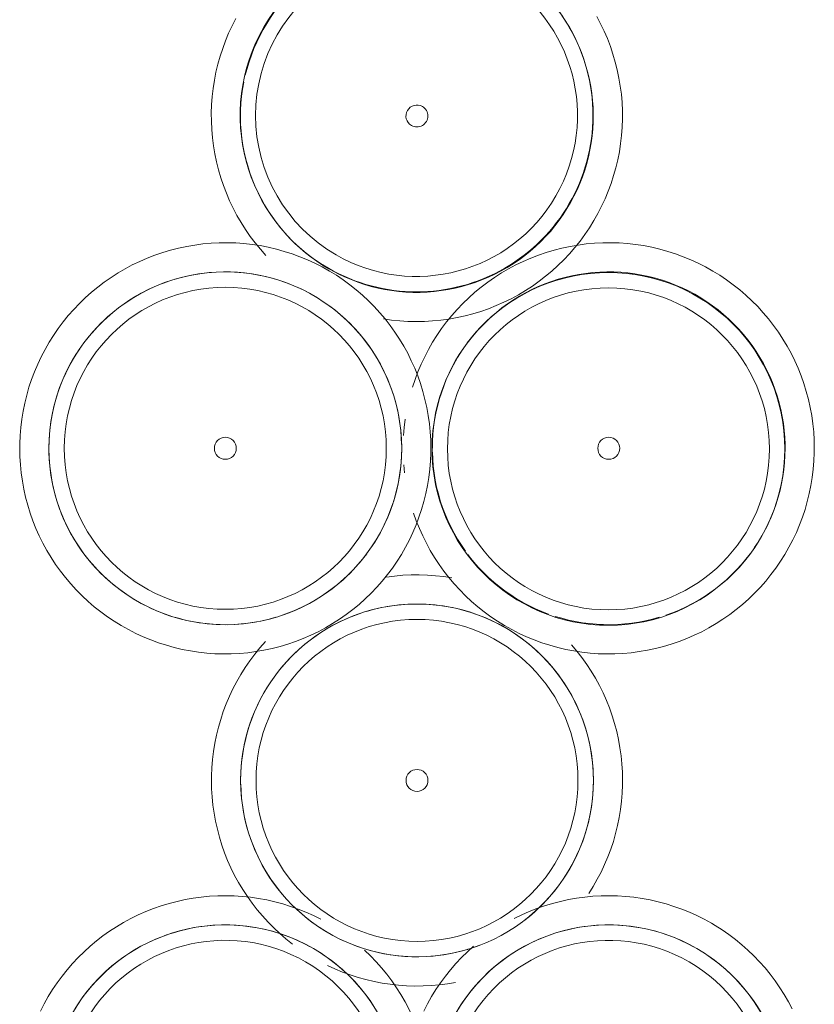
# Model space of a CAD drawing. Extents: x 2820 to 91013, y 1478 to 38178.
# Tile 121 of 182: x 36546 to 36654, y 34595 to 34729. Entities that reach past the tile are written whole.
import ezdxf

# ---------------------------------------------------------------- set-up
doc = ezdxf.new("R2010")
doc.units = 0
doc.header["$LTSCALE"] = 50
doc.layers.get('0').update_dxf_attribs({"linetype": 'CONTINUOUS'})
doc.layers.add('Onderlegger 2e verdieping$0$A-GENM', color=8, linetype='CONTINUOUS', lineweight=18)

# ---------------------------------------------------------------- blocks, each defined once
blk = doc.blocks.new('Onderlegger 2e verdieping$0$22_KA_stijgerbuizenwand sectie - Type-V146-Plotview 2e Verdieping - schaal 1 op 100')
at = {"layer": 'Onderlegger 2e verdieping$0$A-GENM'}
h = blk.add_hatch(dxfattribs=at)
h.set_pattern_fill('FP_275', color=256, style=0, pattern_type=2)
h.set_pattern_definition([(165, (48235.1, -14383.1), (-183.013, -683.013), []), (165, (48150.1, -14235.9), (-183.013, -683.013), []), (165, (48145.1, -14227.2), (-183.013, -683.013), []), (165, (48140.1, -14218.55), (-183.013, -683.013), []), (165, (48135.1, -14209.9), (-183.013, -683.013), []), (165, (48130.1, -14201.2), (-183.013, -683.013), []), (165, (48125.1, -14192.6), (-183.013, -683.013), []), (165, (48120.1, -14183.9), (-183.013, -683.013), [])])
h.paths.add_polyline_path([(19.54, 14.2), (7.46, 22.97), (-7.46, 22.97), (-19.54, 14.2), (-24.15, 0), (-19.54, -14.2), (-7.46, -22.97), (7.46, -22.97), (19.54, -14.2), (24.15, 0)], flags=0)
h.paths.add_polyline_path([(17.83, 12.95), (22.04, 0), (17.83, -12.95), (6.81, -20.96), (-6.81, -20.96), (-17.83, -12.95), (-22.04, 0), (-17.83, 12.95), (-6.81, 20.96), (6.81, 20.96), (13.96, 15.76)], flags=0)
at = {"layer": 'Onderlegger 2e verdieping$0$A-GENM', "flags": 128}
for points in [[(-49.77, 60.93), (-50.37, 59.98), (-50.93, 59), (-51.45, 58), (-51.94, 56.99), (-52.38, 55.95), (-52.77, 54.9), (-53.13, 53.83), (-53.44, 52.75), (-53.71, 51.65), (-53.94, 50.55), (-54.12, 49.44), (-54.25, 48.32), (-54.35, 47.2), (-54.39, 46.07), (-54.4, 45.47)], [(-50.4, 45.47), (-50.38, 46.43), (-50.32, 47.4), (-50.23, 48.36), (-50.09, 49.31), (-49.92, 50.26), (-49.71, 51.21), (-49.46, 52.14), (-49.17, 53.06), (-48.85, 53.97), (-48.49, 54.87), (-48.1, 55.75), (-47.67, 56.62), (-47.21, 57.47), (-46.71, 58.29), (-46.18, 59.1)], [(-54.4, 45.47), (-54.38, 44.34), (-54.31, 43.22), (-54.2, 42.1), (-54.04, 40.98), (-53.84, 39.87), (-53.59, 38.78), (-53.3, 37.69), (-52.97, 36.61), (-52.6, 35.55), (-52.18, 34.5), (-51.72, 33.48), (-51.22, 32.47), (-50.68, 31.48), (-50.1, 30.51), (-49.48, 29.57), (-48.83, 28.66), (-48.14, 27.77), (-47.41, 26.9), (-46.65, 26.07), (-45.86, 25.27), (-45.04, 24.5), (-44.19, 23.77), (-43.3, 23.07), (-42.39, 22.41), (-41.46, 21.78)], [(-26.96, 21.33), (-27.92, 21.37), (-28.88, 21.46), (-29.84, 21.58), (-30.79, 21.75), (-31.74, 21.95), (-32.67, 22.19), (-33.6, 22.46), (-34.51, 22.77), (-35.41, 23.12), (-36.3, 23.51), (-37.17, 23.93), (-38.02, 24.38), (-38.86, 24.87), (-39.67, 25.39), (-40.46, 25.94), (-41.23, 26.53), (-41.98, 27.14), (-42.7, 27.78), (-43.39, 28.45), (-44.06, 29.15), (-44.7, 29.88), (-45.3, 30.63), (-45.88, 31.4), (-46.43, 32.2), (-46.94, 33.02), (-47.43, 33.85), (-47.87, 34.71), (-48.29, 35.58), (-48.66, 36.47), (-49, 37.38), (-49.31, 38.29), (-49.58, 39.22), (-49.81, 40.16), (-50, 41.1), (-50.16, 42.06), (-50.28, 43.02), (-50.35, 43.98), (-50.39, 44.94)], [(-35.39, 18.84), (-34.32, 18.5), (-33.24, 18.2), (-32.14, 17.94), (-31.03, 17.73), (-29.92, 17.56), (-28.8, 17.43), (-27.68, 17.35), (-26.55, 17.32), (-25.43, 17.33), (-24.3, 17.38)], [(-20.76, 19.01), (-21.5, 18.17), (-22.21, 17.29), (-22.88, 16.39), (-23.52, 15.46), (-24.12, 14.51), (-24.68, 13.54), (-25.2, 12.54), (-25.69, 11.52), (-26.13, 10.48), (-26.52, 9.43), (-26.88, 8.36), (-27.19, 7.28), (-27.46, 6.19)], [(-24.15, 0), (-24.13, 0.97), (-24.07, 1.93), (-23.98, 2.89), (-23.84, 3.85), (-23.67, 4.8), (-23.46, 5.74), (-23.21, 6.67), (-22.92, 7.6), (-22.6, 8.51), (-22.24, 9.4), (-21.85, 10.29), (-21.42, 11.15), (-20.96, 12), (-20.46, 12.83), (-19.93, 13.64)], [(-28.13, -1.13), (-28.06, -2.25), (-27.95, -3.37), (-27.79, -4.48), (-27.59, -5.59), (-27.34, -6.69), (-27.05, -7.78), (-26.72, -8.86), (-26.35, -9.92), (-25.93, -10.96), (-25.47, -11.99), (-24.97, -13), (-24.43, -13.99), (-23.85, -14.95), (-23.23, -15.89), (-22.58, -16.81), (-21.89, -17.7), (-21.16, -18.56), (-20.4, -19.39), (-19.61, -20.19), (-18.79, -20.96), (-17.94, -21.7), (-17.05, -22.4), (-16.14, -23.06), (-15.21, -23.69), (-14.25, -24.28), (-13.27, -24.83), (-12.26, -25.34), (-11.24, -25.81), (-10.2, -26.24), (-9.14, -26.62), (-8.07, -26.97), (-6.99, -27.27), (-5.89, -27.53), (-4.78, -27.74), (-3.67, -27.91), (-2.55, -28.03), (-1.43, -28.11), (-0.3, -28.15), (0.82, -28.14), (1.95, -28.08)], [(-0.71, -24.14), (-1.67, -24.09), (-2.63, -24.01), (-3.59, -23.88), (-4.54, -23.72), (-5.49, -23.52), (-6.42, -23.28), (-7.35, -23), (-8.26, -22.69), (-9.16, -22.34), (-10.05, -21.96), (-10.92, -21.54), (-11.77, -21.09), (-12.61, -20.6), (-13.42, -20.08), (-14.21, -19.53), (-14.98, -18.94), (-15.73, -18.33), (-16.45, -17.68), (-17.14, -17.01), (-17.81, -16.31), (-18.45, -15.59), (-19.05, -14.84), (-19.63, -14.06), (-20.18, -13.27), (-20.69, -12.45), (-21.18, -11.61), (-21.62, -10.76), (-22.04, -9.88), (-22.41, -8.99), (-22.75, -8.09), (-23.06, -7.17), (-23.33, -6.25), (-23.56, -5.31), (-23.75, -4.36), (-23.91, -3.41), (-24.03, -2.45), (-24.1, -1.49), (-24.14, -0.52)]]:
    blk.add_lwpolyline(points, dxfattribs=at)
at = {"layer": 'Onderlegger 2e verdieping$0$A-GENM'}
for centre, radius, start, end in [((-26.25, 45.47), 24.15, 360, 180), ((-26.25, 45.47), 22.04, 0, 180), ((-26.25, 45.47), 24.15, 180, 360), ((-26.25, 45.47), 22.04, 180, 0), ((0, 0), 24.15, 360, 180), ((0, 0), 22.04, 0, 180), ((0, 0), 24.15, 180, 360), ((0, 0), 22.04, 180, 0)]:
    blk.add_arc(centre, radius, start, end, dxfattribs=at)
blk = doc.blocks.new('Onderlegger 2e verdieping$0$22_KA_stijgerbuizenwand sectie - Type-V147-Plotview 2e Verdieping - schaal 1 op 100')
at = {"layer": 'Onderlegger 2e verdieping$0$A-GENM'}
h = blk.add_hatch(dxfattribs=at)
h.set_pattern_fill('FP_276', color=256, style=0, pattern_type=2)
h.set_pattern_definition([(45, (-36599.95, -34625.2), (-500, 500), []), (45, (-36429.95, -34625.2), (-500, 500), []), (45, (-36419.95, -34625.2), (-500, 500), []), (45, (-36409.95, -34625.2), (-500, 500), []), (45, (-36399.95, -34625.2), (-500, 500), []), (45, (-36389.95, -34625.2), (-500, 500), []), (45, (-36379.95, -34625.2), (-500, 500), []), (45, (-36369.95, -34625.2), (-500, 500), [])])
h.paths.add_polyline_path([(-7.46, -22.97), (7.46, -22.97), (19.54, -14.2), (24.15, 0), (19.54, 14.2), (6.98, 22.97), (-7.46, 22.97), (-19.54, 14.2), (-24.15, 0), (-19.54, -14.2)], flags=0)
h.paths.add_polyline_path([(-6.81, -20.96), (-18.4, -11.2), (-22.04, 0), (-17.83, 12.95), (-6.81, 20.96), (6.98, 20.83), (17.83, 12.95), (22.04, 0), (17.83, -12.95), (6.81, -20.96)], flags=0)
for p, q in [((-1.81, 43.22), (-1.7, 42.1)), ((8.75, -22.51), (7.84, -22.84))]:
    blk.add_line(p, q, dxfattribs=at)
at = {"layer": 'Onderlegger 2e verdieping$0$A-GENM', "flags": 128}
for points in [[(1.9, 45.47), (1.88, 46.59), (1.81, 47.72), (1.7, 48.84), (1.54, 49.95), (1.34, 51.06), (1.09, 52.16), (0.8, 53.25), (0.47, 54.32), (0.1, 55.38), (-0.32, 56.43), (-0.78, 57.46), (-1.28, 58.47), (-1.82, 59.45), (-2.4, 60.42), (-3.02, 61.36), (-3.67, 62.28), (-4.36, 63.17), (-5.09, 64.03), (-5.85, 64.86), (-6.64, 65.66), (-7.46, 66.43), (-8.31, 67.16), (-9.2, 67.86), (-10.11, 68.53), (-11.04, 69.15), (-12, 69.74), (-12.98, 70.29), (-13.99, 70.8), (-15.01, 71.27), (-16.05, 71.7), (-17.11, 72.09), (-18.18, 72.43), (-19.26, 72.74), (-20.36, 72.99), (-21.47, 73.21), (-22.58, 73.38), (-23.7, 73.5), (-24.82, 73.58), (-25.95, 73.61), (-27.07, 73.6), (-28.2, 73.55), (-29.32, 73.45), (-30.43, 73.3), (-31.54, 73.11), (-32.65, 72.88), (-33.74, 72.6), (-34.82, 72.28), (-35.88, 71.92), (-36.93, 71.51), (-37.96, 71.06), (-38.98, 70.57), (-39.97, 70.05), (-40.94, 69.48), (-41.89, 68.87), (-42.82, 68.23), (-43.71, 67.54), (-44.58, 66.83), (-45.42, 66.08), (-46.23, 65.3), (-47.01, 64.48), (-47.75, 63.64), (-48.46, 62.76), (-49.13, 61.86), (-49.77, 60.93), (-50.37, 59.98), (-50.93, 59), (-51.45, 58), (-51.94, 56.99), (-52.38, 55.95), (-52.77, 54.9), (-53.13, 53.83), (-53.44, 52.75), (-53.71, 51.65), (-53.94, 50.55), (-54.12, 49.44), (-54.25, 48.32), (-54.35, 47.2), (-54.39, 46.07), (-54.4, 45.47)], [(54.4, 45.47), (54.38, 46.59), (54.31, 47.72), (54.2, 48.84), (54.04, 49.95), (53.84, 51.06), (53.59, 52.16), (53.3, 53.25), (52.97, 54.32), (52.6, 55.38), (52.18, 56.43), (51.72, 57.46), (51.22, 58.47), (50.68, 59.45), (50.1, 60.42), (49.48, 61.36), (48.83, 62.28), (48.14, 63.17), (47.41, 64.03), (46.65, 64.86), (45.86, 65.66), (45.04, 66.43), (44.19, 67.16), (43.3, 67.86), (42.39, 68.53), (41.46, 69.15), (40.5, 69.74), (39.52, 70.29), (38.51, 70.8), (37.49, 71.27), (36.45, 71.7), (35.39, 72.09), (34.32, 72.43), (33.24, 72.74), (32.14, 72.99), (31.03, 73.21), (29.92, 73.38), (28.8, 73.5), (27.68, 73.58), (26.55, 73.61), (25.43, 73.6), (24.3, 73.55), (23.18, 73.45), (22.07, 73.3), (20.96, 73.11), (19.85, 72.88), (18.76, 72.6), (17.68, 72.28), (16.62, 71.92), (15.57, 71.51), (14.54, 71.06), (13.52, 70.57), (12.53, 70.05), (11.56, 69.48), (10.61, 68.87), (9.68, 68.23), (8.79, 67.54), (7.92, 66.83), (7.08, 66.08), (6.27, 65.3), (5.49, 64.48), (4.75, 63.64), (4.04, 62.76), (3.37, 61.86), (2.73, 60.93), (2.13, 59.98), (1.57, 59), (1.05, 58), (0.56, 56.99), (0.12, 55.95), (-0.27, 54.9), (-0.63, 53.83)], [(-33.17, 68.6), (-32.24, 68.86), (-31.3, 69.08), (-30.35, 69.26), (-29.4, 69.41), (-28.44, 69.52), (-27.48, 69.59), (-26.51, 69.61), (-25.54, 69.61), (-24.58, 69.56), (-23.62, 69.47), (-22.66, 69.35), (-21.71, 69.19), (-20.76, 68.98), (-19.83, 68.75), (-18.9, 68.47), (-17.99, 68.16), (-17.09, 67.81), (-16.2, 67.43), (-15.33, 67.01), (-14.48, 66.55), (-13.64, 66.06), (-12.83, 65.54), (-12.04, 64.99), (-11.27, 64.41), (-10.52, 63.79), (-9.8, 63.15), (-9.11, 62.48), (-8.44, 61.78), (-7.8, 61.05), (-7.2, 60.3), (-6.62, 59.53), (-6.07, 58.73), (-5.56, 57.92), (-5.07, 57.08), (-4.63, 56.22), (-4.21, 55.35), (-3.84, 54.46), (-3.5, 53.56), (-3.19, 52.64), (-2.92, 51.71), (-2.69, 50.77), (-2.5, 49.83), (-2.34, 48.87), (-2.22, 47.92), (-2.15, 46.95), (-2.11, 45.99)], [(6.88, 59.89), (7.47, 60.65), (8.09, 61.39), (8.75, 62.1), (9.42, 62.79), (10.13, 63.45), (10.86, 64.08), (11.62, 64.68), (12.4, 65.25), (13.2, 65.79), (14.02, 66.29), (14.87, 66.77), (15.73, 67.2), (16.61, 67.61), (17.5, 67.98), (18.41, 68.31), (19.33, 68.6), (20.26, 68.86), (21.2, 69.08), (22.15, 69.26), (23.1, 69.41), (24.06, 69.52), (25.02, 69.59), (25.99, 69.61), (26.96, 69.61), (27.92, 69.56), (28.88, 69.47), (29.84, 69.35), (30.79, 69.19), (31.74, 68.98), (32.67, 68.75), (33.6, 68.47), (34.51, 68.16), (35.41, 67.81), (36.3, 67.43), (37.17, 67.01), (38.02, 66.55), (38.86, 66.06), (39.67, 65.54), (40.46, 64.99), (41.23, 64.41), (41.98, 63.79), (42.7, 63.15), (43.39, 62.48), (44.06, 61.78), (44.7, 61.05), (45.3, 60.3), (45.88, 59.53), (46.43, 58.73), (46.94, 57.92), (47.43, 57.08), (47.87, 56.22), (48.29, 55.35), (48.66, 54.46), (49, 53.56), (49.31, 52.64), (49.58, 51.71), (49.81, 50.77), (50, 49.83), (50.16, 48.87), (50.28, 47.92), (50.35, 46.95), (50.39, 45.99), (50.4, 45.47)], [(-45.62, 59.89), (-45.03, 60.65), (-44.41, 61.39), (-43.75, 62.1), (-43.08, 62.79), (-42.37, 63.45), (-41.64, 64.08), (-40.88, 64.68), (-40.1, 65.25), (-39.3, 65.79), (-38.48, 66.29), (-37.63, 66.77), (-36.77, 67.2), (-35.89, 67.61), (-35, 67.98), (-34.09, 68.31)], [(-50.4, 45.47), (-50.38, 46.43), (-50.32, 47.4), (-50.23, 48.36), (-50.09, 49.31), (-49.92, 50.26), (-49.71, 51.21), (-49.46, 52.14), (-49.17, 53.06), (-48.85, 53.97), (-48.49, 54.87), (-48.1, 55.75), (-47.67, 56.62), (-47.21, 57.47), (-46.71, 58.29), (-46.18, 59.1)], [(2.1, 45.47), (2.12, 46.43), (2.18, 47.4), (2.27, 48.36), (2.41, 49.31), (2.58, 50.26), (2.79, 51.21), (3.04, 52.14), (3.33, 53.06), (3.65, 53.97), (4.01, 54.87), (4.4, 55.75), (4.83, 56.62), (5.29, 57.47), (5.79, 58.29), (6.32, 59.1)], [(-1.62, 49.44), (-1.75, 48.32), (-1.85, 47.2)], [(-54.4, 45.47), (-54.38, 44.34), (-54.31, 43.22), (-54.2, 42.1), (-54.04, 40.98), (-53.84, 39.87), (-53.59, 38.78), (-53.3, 37.69), (-52.97, 36.61), (-52.6, 35.55), (-52.18, 34.5), (-51.72, 33.48), (-51.22, 32.47), (-50.68, 31.48), (-50.1, 30.51), (-49.48, 29.57), (-48.83, 28.66), (-48.14, 27.77), (-47.41, 26.9), (-46.65, 26.07), (-45.86, 25.27), (-45.04, 24.5), (-44.19, 23.77), (-43.3, 23.07), (-42.39, 22.41), (-41.46, 21.78), (-40.5, 21.19), (-39.52, 20.64), (-38.51, 20.13), (-37.49, 19.66), (-36.45, 19.23), (-35.39, 18.84), (-34.32, 18.5), (-33.24, 18.2), (-32.14, 17.94), (-31.03, 17.73), (-29.92, 17.56), (-28.8, 17.43), (-27.68, 17.35), (-26.55, 17.32), (-25.43, 17.33), (-24.3, 17.38), (-23.18, 17.48), (-22.07, 17.63), (-20.96, 17.82), (-19.85, 18.05), (-18.76, 18.33), (-17.68, 18.65), (-16.62, 19.02), (-15.57, 19.42), (-14.54, 19.87), (-13.52, 20.36), (-12.53, 20.89), (-11.56, 21.46), (-10.61, 22.06), (-9.68, 22.71), (-8.79, 23.39), (-7.92, 24.1), (-7.08, 24.85), (-6.27, 25.64), (-5.49, 26.45), (-4.75, 27.3), (-4.04, 28.17), (-3.37, 29.07), (-2.73, 30), (-2.13, 30.95), (-1.57, 31.93), (-1.05, 32.93), (-0.56, 33.95), (-0.12, 34.98), (0.27, 36.04), (0.63, 37.1), (0.94, 38.19), (1.21, 39.28), (1.44, 40.38), (1.62, 41.49), (1.75, 42.61), (1.85, 43.73), (1.89, 44.86), (1.9, 45.47)], [(-19.33, 22.33), (-20.26, 22.07), (-21.2, 21.85), (-22.15, 21.67), (-23.1, 21.52), (-24.06, 21.42), (-25.02, 21.35), (-25.99, 21.32), (-26.96, 21.33), (-27.92, 21.37), (-28.88, 21.46), (-29.84, 21.58), (-30.79, 21.75), (-31.74, 21.95), (-32.67, 22.19), (-33.6, 22.46), (-34.51, 22.77), (-35.41, 23.12), (-36.3, 23.51), (-37.17, 23.93), (-38.02, 24.38), (-38.86, 24.87), (-39.67, 25.39), (-40.46, 25.94), (-41.23, 26.53), (-41.98, 27.14), (-42.7, 27.78), (-43.39, 28.45), (-44.06, 29.15), (-44.7, 29.88), (-45.3, 30.63), (-45.88, 31.4), (-46.43, 32.2), (-46.94, 33.02), (-47.43, 33.85), (-47.87, 34.71), (-48.29, 35.58), (-48.66, 36.47), (-49, 37.38), (-49.31, 38.29), (-49.58, 39.22), (-49.81, 40.16), (-50, 41.1), (-50.16, 42.06), (-50.28, 43.02), (-50.35, 43.98), (-50.39, 44.94)], [(-2.1, 45.47), (-2.12, 44.5), (-2.18, 43.54), (-2.27, 42.58), (-2.41, 41.62), (-2.58, 40.67), (-2.79, 39.73), (-3.04, 38.79), (-3.33, 37.87), (-3.65, 36.96), (-4.01, 36.06), (-4.4, 35.18), (-4.83, 34.31), (-5.29, 33.47), (-5.79, 32.64), (-6.32, 31.83)], [(-0.47, 36.61), (-0.1, 35.55), (0.32, 34.5), (0.78, 33.48), (1.28, 32.47), (1.82, 31.48), (2.4, 30.51), (3.02, 29.57), (3.67, 28.66), (4.36, 27.77), (5.09, 26.9), (5.85, 26.07), (6.64, 25.27), (7.46, 24.5), (8.31, 23.77), (9.2, 23.07), (10.11, 22.41), (11.04, 21.78), (12, 21.19), (12.98, 20.64), (13.99, 20.13), (15.01, 19.66), (16.05, 19.23), (17.11, 18.84), (18.18, 18.5), (19.26, 18.2), (20.36, 17.94), (21.47, 17.73), (22.58, 17.56), (23.7, 17.43), (24.82, 17.35), (25.95, 17.32), (27.07, 17.33), (28.2, 17.38), (29.32, 17.48), (30.43, 17.63), (31.54, 17.82), (32.65, 18.05), (33.74, 18.33), (34.82, 18.65), (35.88, 19.02), (36.93, 19.42), (37.96, 19.87), (38.98, 20.36), (39.97, 20.89), (40.94, 21.46), (41.89, 22.06), (42.82, 22.71), (43.71, 23.39), (44.58, 24.1), (45.42, 24.85), (46.23, 25.64), (47.01, 26.45), (47.75, 27.3), (48.46, 28.17), (49.13, 29.07), (49.77, 30), (50.37, 30.95), (50.93, 31.93), (51.45, 32.93), (51.94, 33.95), (52.38, 34.98), (52.77, 36.04), (53.13, 37.1), (53.44, 38.19), (53.71, 39.28), (53.94, 40.38), (54.12, 41.49), (54.25, 42.61), (54.35, 43.73), (54.39, 44.86), (54.4, 45.47)], [(6.62, 31.4), (6.07, 32.2), (5.56, 33.02), (5.07, 33.85), (4.63, 34.71), (4.21, 35.58), (3.84, 36.47), (3.5, 37.38), (3.19, 38.29), (2.92, 39.22), (2.69, 40.16), (2.5, 41.1), (2.34, 42.06), (2.22, 43.02), (2.15, 43.98), (2.11, 44.94)], [(50.4, 45.47), (50.38, 44.5), (50.32, 43.54), (50.23, 42.58), (50.09, 41.62), (49.92, 40.67), (49.71, 39.73), (49.46, 38.79), (49.17, 37.87), (48.85, 36.96), (48.49, 36.06), (48.1, 35.18), (47.67, 34.31), (47.21, 33.47), (46.71, 32.64), (46.18, 31.83)], [(-6.88, 31.04), (-7.47, 30.28), (-8.09, 29.54), (-8.75, 28.83), (-9.42, 28.14), (-10.13, 27.48), (-10.86, 26.85), (-11.62, 26.25), (-12.4, 25.68), (-13.2, 25.14), (-14.02, 24.64), (-14.87, 24.17), (-15.73, 23.73), (-16.61, 23.33), (-17.5, 22.96), (-18.41, 22.63)], [(45.62, 31.04), (45.03, 30.28), (44.41, 29.54), (43.75, 28.83), (43.08, 28.14), (42.37, 27.48), (41.64, 26.85), (40.88, 26.25), (40.1, 25.68), (39.3, 25.14), (38.48, 24.64), (37.63, 24.17), (36.77, 23.73), (35.89, 23.33), (35, 22.96), (34.09, 22.63)], [(17.99, 22.77), (17.09, 23.12), (16.2, 23.51), (15.33, 23.93), (14.48, 24.38), (13.64, 24.87), (12.83, 25.39), (12.04, 25.94), (11.27, 26.53), (10.52, 27.14), (9.8, 27.78), (9.11, 28.45), (8.44, 29.15), (7.8, 29.88), (7.2, 30.63), (6.98, 30.91)], [(4.78, 27.74), (3.67, 27.91), (2.55, 28.03), (1.43, 28.11), (0.3, 28.15), (-0.82, 28.14), (-1.95, 28.08), (-3.07, 27.98), (-4.18, 27.84)], [(-6.92, 23.14), (-5.99, 23.39), (-5.05, 23.62), (-4.1, 23.8), (-3.15, 23.94), (-2.19, 24.05), (-1.23, 24.12), (-0.26, 24.15), (0.71, 24.14), (1.67, 24.09), (2.63, 24.01), (3.59, 23.88), (4.54, 23.72), (5.49, 23.52), (6.42, 23.28), (7.35, 23), (8.26, 22.69), (9.16, 22.34), (10.05, 21.96), (10.92, 21.54), (11.77, 21.09), (12.61, 20.6), (13.42, 20.08), (14.21, 19.53), (14.98, 18.94), (15.73, 18.33), (16.45, 17.68), (17.14, 17.01), (17.81, 16.31), (18.45, 15.59), (19.05, 14.84), (19.63, 14.06), (20.18, 13.27), (20.69, 12.45), (21.18, 11.61), (21.62, 10.76), (22.04, 9.88), (22.41, 8.99), (22.75, 8.09), (23.06, 7.17), (23.33, 6.25), (23.56, 5.31), (23.75, 4.36), (23.91, 3.41), (24.03, 2.45), (24.1, 1.49), (24.14, 0.52)], [(-19.37, 14.42), (-18.78, 15.19), (-18.16, 15.92), (-17.5, 16.64), (-16.83, 17.32), (-16.12, 17.98), (-15.39, 18.61), (-14.63, 19.21), (-13.85, 19.78), (-13.05, 20.32), (-12.23, 20.83), (-11.38, 21.3), (-10.52, 21.74), (-9.64, 22.14), (-8.75, 22.51), (-7.84, 22.84)], [(33.17, 22.33), (32.24, 22.07), (31.3, 21.85), (30.35, 21.67), (29.4, 21.52), (28.44, 21.42), (27.48, 21.35), (26.51, 21.32), (25.54, 21.33), (24.58, 21.37), (23.62, 21.46), (22.66, 21.58), (21.71, 21.75), (20.76, 21.95), (19.83, 22.19), (18.9, 22.46)], [(-20.76, 19.01), (-21.5, 18.17), (-22.21, 17.29), (-22.88, 16.39), (-23.52, 15.46), (-24.12, 14.51), (-24.68, 13.54), (-25.2, 12.54), (-25.69, 11.52), (-26.13, 10.48), (-26.52, 9.43), (-26.88, 8.36), (-27.19, 7.28), (-27.46, 6.19), (-27.69, 5.08), (-27.87, 3.97), (-28, 2.85), (-28.1, 1.73), (-28.14, 0.61), (-28.15, 0)], [(28.15, 0), (28.13, 1.13), (28.06, 2.25), (27.95, 3.37), (27.79, 4.48), (27.59, 5.59), (27.34, 6.69), (27.05, 7.78), (26.72, 8.86), (26.35, 9.92), (25.93, 10.96), (25.47, 11.99), (24.97, 13), (24.43, 13.99), (23.85, 14.95), (23.23, 15.89), (22.58, 16.81), (21.89, 17.7), (21.16, 18.56)], [(-24.15, 0), (-24.13, 0.97), (-24.07, 1.93), (-23.98, 2.89), (-23.84, 3.85), (-23.67, 4.8), (-23.46, 5.74), (-23.21, 6.67), (-22.92, 7.6), (-22.6, 8.51), (-22.24, 9.4), (-21.85, 10.29), (-21.42, 11.15), (-20.96, 12), (-20.46, 12.83), (-19.93, 13.64)], [(-28.15, 0), (-28.13, -1.13), (-28.06, -2.25), (-27.95, -3.37), (-27.79, -4.48), (-27.59, -5.59), (-27.34, -6.69), (-27.05, -7.78), (-26.72, -8.86), (-26.35, -9.92), (-25.93, -10.96), (-25.47, -11.99), (-24.97, -13), (-24.43, -13.99), (-23.85, -14.95), (-23.23, -15.89), (-22.58, -16.81), (-21.89, -17.7), (-21.16, -18.56), (-20.4, -19.39), (-19.61, -20.19), (-18.79, -20.96), (-17.94, -21.7), (-17.05, -22.4)], [(24.15, 0), (24.13, -0.97), (24.07, -1.93), (23.98, -2.89), (23.84, -3.85), (23.67, -4.8), (23.46, -5.74), (23.21, -6.67), (22.92, -7.6), (22.6, -8.51), (22.24, -9.4), (21.85, -10.29), (21.42, -11.15), (20.96, -12), (20.46, -12.83), (19.93, -13.64)], [(23.52, -15.46), (24.12, -14.51), (24.68, -13.54), (25.2, -12.54), (25.69, -11.52), (26.13, -10.48), (26.52, -9.43), (26.88, -8.36), (27.19, -7.28), (27.46, -6.19), (27.69, -5.08), (27.87, -3.97), (28, -2.85), (28.1, -1.73), (28.14, -0.61), (28.15, 0)], [(6.98, -23.12), (6.92, -23.14), (5.99, -23.39), (5.05, -23.62), (4.1, -23.8), (3.15, -23.94), (2.19, -24.05), (1.23, -24.12), (0.26, -24.15), (-0.71, -24.14), (-1.67, -24.09), (-2.63, -24.01), (-3.59, -23.88), (-4.54, -23.72), (-5.49, -23.52), (-6.42, -23.28), (-7.35, -23), (-8.26, -22.69), (-9.16, -22.34), (-10.05, -21.96), (-10.92, -21.54), (-11.77, -21.09), (-12.61, -20.6), (-13.42, -20.08), (-14.21, -19.53), (-14.98, -18.94), (-15.73, -18.33), (-16.45, -17.68), (-17.14, -17.01), (-17.81, -16.31), (-18.45, -15.59), (-19.05, -14.84), (-19.63, -14.06), (-20.18, -13.27), (-20.69, -12.45), (-21.18, -11.61), (-21.62, -10.76), (-22.04, -9.88), (-22.41, -8.99), (-22.75, -8.09), (-23.06, -7.17), (-23.33, -6.25), (-23.56, -5.31), (-23.75, -4.36), (-23.91, -3.41), (-24.03, -2.45), (-24.1, -1.49), (-24.14, -0.52)], [(19.37, -14.42), (18.78, -15.19), (18.16, -15.92), (17.5, -16.64), (16.83, -17.32), (16.12, -17.98), (15.39, -18.61), (14.63, -19.21)], [(-12.26, -25.34), (-11.24, -25.81), (-10.2, -26.24), (-9.14, -26.62), (-8.07, -26.97), (-6.99, -27.27), (-5.89, -27.53), (-4.78, -27.74), (-3.67, -27.91), (-2.55, -28.03), (-1.43, -28.11), (-0.3, -28.15), (0.82, -28.14), (1.95, -28.08), (3.07, -27.98), (4.18, -27.84), (5.29, -27.65)]]:
    blk.add_lwpolyline(points, dxfattribs=at)
at = {"layer": 'Onderlegger 2e verdieping$0$A-GENM'}
for centre, radius, start, end in [((-26.25, 45.47), 24.15, 360, 180), ((26.21, 45.39), 24.15, 360, 180), ((-26.25, 45.47), 22.04, 0, 180), ((26.21, 45.39), 22.04, 0, 180), ((-26.25, 45.47), 1.5, 360, 180), ((26.25, 45.47), 1.5, 360, 180), ((-26.25, 45.47), 24.15, 180, 360), ((-26.25, 45.47), 22.04, 180, 0), ((-26.25, 45.47), 1.5, 180, 360), ((26.21, 45.39), 24.15, 180, 360), ((26.21, 45.39), 22.04, 180, 0), ((26.25, 45.47), 1.5, 180, 360), ((0, 0), 24.15, 360, 180), ((0, 0), 22.04, 0, 180), ((0, 0), 1.5, 360, 180), ((0, 0), 24.15, 180, 360), ((0, 0), 22.04, 180, 0), ((0, 0), 1.5, 180, 360)]:
    blk.add_arc(centre, radius, start, end, dxfattribs=at)
blk = doc.blocks.new('Onderlegger 2e verdieping$0$22_KA_stijgerbuizenwand sectie - Type-V148-Plotview 2e Verdieping - schaal 1 op 100')
at = {"layer": 'Onderlegger 2e verdieping$0$A-GENM', "flags": 128}
for points in [[(52.6, 55.38), (52.18, 56.43), (51.72, 57.46), (51.22, 58.47), (50.68, 59.45), (50.1, 60.42), (49.48, 61.36), (48.83, 62.28), (48.14, 63.17), (47.41, 64.03), (46.65, 64.86), (45.86, 65.66), (45.04, 66.43), (44.19, 67.16), (43.3, 67.86), (42.39, 68.53), (41.46, 69.15), (40.5, 69.74), (39.52, 70.29), (38.51, 70.8), (37.49, 71.27), (36.45, 71.7), (35.39, 72.09), (34.32, 72.43), (33.24, 72.74), (32.14, 72.99), (31.03, 73.21), (29.92, 73.38), (28.8, 73.5), (27.68, 73.58), (26.55, 73.61), (25.43, 73.6), (24.3, 73.55), (23.18, 73.45), (22.07, 73.3), (20.96, 73.11), (19.85, 72.88), (18.76, 72.6), (17.68, 72.28), (16.62, 71.92), (15.57, 71.51), (14.54, 71.06), (13.52, 70.57), (12.53, 70.05), (11.56, 69.48), (10.61, 68.87), (9.68, 68.23), (8.79, 67.54), (7.92, 66.83), (7.08, 66.08), (6.27, 65.3), (5.49, 64.48), (4.75, 63.64), (4.04, 62.76), (3.37, 61.86), (2.73, 60.93), (2.13, 59.98)], [(6.88, 59.89), (7.47, 60.65), (8.09, 61.39), (8.75, 62.1), (9.42, 62.79), (10.13, 63.45), (10.86, 64.08), (11.62, 64.68), (12.4, 65.25), (13.2, 65.79), (14.02, 66.29), (14.87, 66.77), (15.73, 67.2), (16.61, 67.61), (17.5, 67.98), (18.41, 68.31), (19.33, 68.6), (20.26, 68.86), (21.2, 69.08), (22.15, 69.26), (23.1, 69.41), (24.06, 69.52), (25.02, 69.59), (25.99, 69.61), (26.96, 69.61), (27.92, 69.56), (28.88, 69.47), (29.84, 69.35), (30.79, 69.19), (31.74, 68.98), (32.67, 68.75), (33.6, 68.47), (34.51, 68.16), (35.41, 67.81), (36.3, 67.43), (37.17, 67.01), (38.02, 66.55), (38.86, 66.06), (39.67, 65.54), (40.46, 64.99), (41.23, 64.41), (41.98, 63.79), (42.7, 63.15), (43.39, 62.48), (44.06, 61.78), (44.7, 61.05), (45.3, 60.3), (45.88, 59.53), (46.43, 58.73), (46.94, 57.92), (47.43, 57.08), (47.87, 56.22), (48.29, 55.35), (48.66, 54.46), (49, 53.56), (49.31, 52.64), (49.58, 51.71), (49.81, 50.77), (50, 49.83), (50.16, 48.87), (50.28, 47.92), (50.35, 46.95), (50.39, 45.99), (50.4, 45.47)], [(2.1, 45.47), (2.12, 46.43), (2.18, 47.4), (2.27, 48.36), (2.41, 49.31), (2.58, 50.26), (2.79, 51.21), (3.04, 52.14), (3.33, 53.06), (3.65, 53.97), (4.01, 54.87), (4.4, 55.75), (4.83, 56.62), (5.29, 57.47), (5.79, 58.29), (6.32, 59.1)], [(50.4, 45.47), (50.38, 44.5), (50.32, 43.54), (50.23, 42.58), (50.09, 41.62), (49.92, 40.67), (49.71, 39.73), (49.46, 38.79), (49.17, 37.87), (48.85, 36.96), (48.49, 36.06), (48.1, 35.18), (47.67, 34.31), (47.21, 33.47), (46.71, 32.64), (46.18, 31.83)], [(27.07, 17.33), (28.2, 17.38), (29.32, 17.48), (30.43, 17.63), (31.54, 17.82), (32.65, 18.05), (33.74, 18.33), (34.82, 18.65), (35.88, 19.02), (36.93, 19.42), (37.96, 19.87), (38.98, 20.36), (39.97, 20.89), (40.94, 21.46), (41.89, 22.06), (42.82, 22.71), (43.71, 23.39), (44.58, 24.1), (45.42, 24.85), (46.23, 25.64), (47.01, 26.45), (47.75, 27.3), (48.46, 28.17), (49.13, 29.07), (49.77, 30), (50.37, 30.95), (50.93, 31.93), (51.45, 32.93), (51.94, 33.95), (52.38, 34.98), (52.77, 36.04), (53.13, 37.1)], [(45.62, 31.04), (45.03, 30.28), (44.41, 29.54), (43.75, 28.83), (43.08, 28.14), (42.37, 27.48), (41.64, 26.85), (40.88, 26.25), (40.1, 25.68), (39.3, 25.14), (38.48, 24.64), (37.63, 24.17), (36.77, 23.73), (35.89, 23.33), (35, 22.96), (34.09, 22.63)], [(33.17, 22.33), (32.24, 22.07), (31.3, 21.85), (30.35, 21.67), (29.4, 21.52), (28.44, 21.42), (27.48, 21.35), (26.51, 21.32), (25.54, 21.33), (24.58, 21.37), (23.62, 21.46), (22.66, 21.58), (21.71, 21.75), (20.76, 21.95), (19.83, 22.19), (18.9, 22.46)]]:
    blk.add_lwpolyline(points, dxfattribs=at)
at = {"layer": 'Onderlegger 2e verdieping$0$A-GENM'}
for centre, radius, start, end in [((26.21, 45.39), 24.15, 360, 180), ((26.21, 45.39), 22.04, 0, 180), ((26.25, 45.47), 1.5, 360, 180), ((26.21, 45.39), 24.15, 180, 360), ((26.21, 45.39), 22.04, 180, 0), ((26.25, 45.47), 1.5, 180, 360)]:
    blk.add_arc(centre, radius, start, end, dxfattribs=at)
blk = doc.blocks.new('Onderlegger 2e verdieping')
at = {"layer": 'Onderlegger 2e verdieping$0$A-GENM'}
for name, p, rotation in [('Onderlegger 2e verdieping$0$22_KA_stijgerbuizenwand sectie - Type-V148-Plotview 2e Verdieping - schaal 1 op 100', (36573.68, 34761.64), 240.000000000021), ('Onderlegger 2e verdieping$0$22_KA_stijgerbuizenwand sectie - Type-V146-Plotview 2e Verdieping - schaal 1 op 100', (36573.68, 34581.28), 239.9999999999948)]:
    blk.add_blockref(name, p, dxfattribs=dict(at, rotation=rotation))
blk.add_blockref('Onderlegger 2e verdieping$0$22_KA_stijgerbuizenwand sectie - Type-V147-Plotview 2e Verdieping - schaal 1 op 100', (36599.95, 34625.21), dxfattribs=at)

msp = doc.modelspace()

# ---------------------------------------------------------------- block references
msp.add_blockref('Onderlegger 2e verdieping', (0, 0))

doc.saveas('drawing.dxf')
